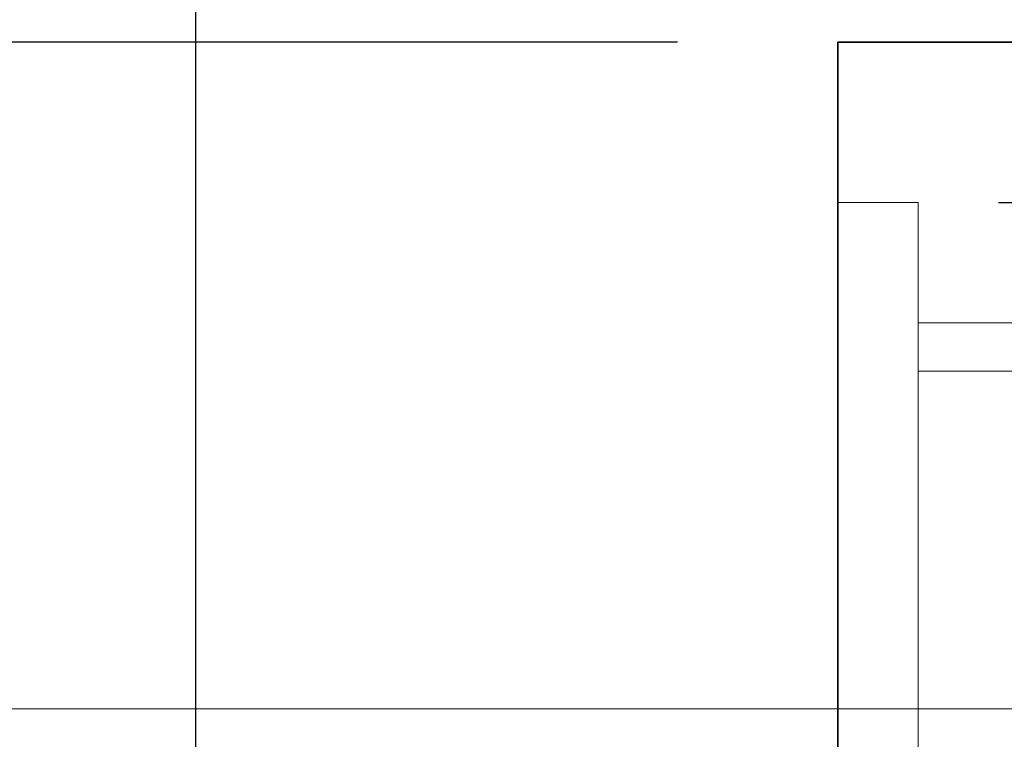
# Model space of a CAD drawing. Header units: metres. Extents: x -38 to 102, y -15 to 21.
# Tile 220 of 229: x 74.5774 to 74.7001, y 12.9726 to 13.0623. Entities that reach past the tile are written whole.
import ezdxf

# ---------------------------------------------------------------- set-up
doc = ezdxf.new("R2010")
doc.units = ezdxf.units.M
doc.header["$PDMODE"] = 65
for name, color, linetype, lineweight in [('XR$3$Перекрытие_ Сборный элемент', 7, 'Continuous', 35), ('XR$3$Размерная линия_ общее', 7, 'Continuous', 13), ('XR$4$Перекрытие_ Сборный элемент', 7, 'Continuous', 35), ('XR$4$Размерная линия_ общее', 7, 'Continuous', 13), ('XR$5$Текст_ примечание', 7, 'Continuous', 13), ('XR$6$Перекрытие_ Сборный элемент', 7, 'Continuous', 35), ('XR$6$Размерная линия_ общее', 7, 'Continuous', 13)]:
    doc.layers.add(name, color=color, linetype=linetype, lineweight=lineweight)
doc.styles.add('ISOCPEUR', font='txt')
doc.dimstyles.new('DIMSTYLE_11', dxfattribs={"dimtxt": 0.033, "dimasz": 0.0375, "dimexe": 0, "dimexo": 0, "dimgap": 0.0165, "dimtad": 2, "dimdec": 0, "dimlfac": 1000, "dimrnd": 1, "dimzin": 12, "dimdsep": 46, "dimtxsty": 'ISOCPEUR', "dimblk1": 'ALL_ML_STRICH', "dimblk2": 'ALL_ML_STRICH', "dimsah": 1, "dimcen": 0, "dimclrd": 7, "dimclre": 256, "dimclrt": 7, "dimadec": 0, "dimazin": 0, "dimtfac": 1, "dimtdec": 0, "dimtix": 1, "dimtmove": 2, "dimatfit": 3, "dimfxl": 0, "dimtvp": 1.2, "dimtzin": 0, "dimlwd": 0, "dimlwe": -3, "dimarcsym": 0})
doc.dimstyles.new('DIMSTYLE_30', dxfattribs={"dimtxt": 0.033, "dimasz": 0.0375, "dimexe": 0, "dimexo": 0, "dimgap": 0.0165, "dimtad": 2, "dimdec": 0, "dimlfac": 1000, "dimrnd": 5, "dimzin": 12, "dimdsep": 46, "dimtxsty": 'ISOCPEUR', "dimblk1": 'ALL_ML_STRICH', "dimblk2": 'ALL_ML_STRICH', "dimsah": 1, "dimcen": 0, "dimclrd": 7, "dimclre": 256, "dimclrt": 7, "dimadec": 0, "dimazin": 0, "dimtfac": 1, "dimtdec": 0, "dimtix": 1, "dimtmove": 2, "dimatfit": 3, "dimfxl": 0, "dimtzin": 0, "dimlwd": 0, "dimlwe": -3, "dimarcsym": 0})
doc.dimstyles.new('DIMSTYLE_8', dxfattribs={"dimtxt": 0.033, "dimasz": 0.0375, "dimexe": 0, "dimexo": 0, "dimgap": 0.0165, "dimtad": 2, "dimdec": 0, "dimlfac": 1000, "dimrnd": 1, "dimzin": 12, "dimdsep": 46, "dimtxsty": 'ISOCPEUR', "dimblk1": 'ALL_ML_STRICH', "dimblk2": 'ALL_ML_STRICH', "dimsah": 1, "dimcen": 0, "dimclrd": 7, "dimclre": 256, "dimclrt": 7, "dimadec": 0, "dimazin": 0, "dimtfac": 1, "dimtdec": 0, "dimtix": 1, "dimtmove": 2, "dimatfit": 3, "dimfxl": 0, "dimtzin": 0, "dimlwd": 0, "dimlwe": -3, "dimarcsym": 0})
pattern_1 = [(0, (0.21, 0.21), (0.105, 0.105), [0.105, -0.105]), (90, (0.21, 0.21), (-0.105, 0.105), [0.105, -0.105])]

# ---------------------------------------------------------------- blocks, each defined once
blk = doc.blocks.new('ALL_ML_STRICH')
at = {"color": 0, "linetype": 'ByBlock', "lineweight": -2}
for p, q in [((0, -0.5), (0, 0.5)), ((-0.3, -0.3), (0.3, 0.3)), ((-1, 0), (0.5, 0))]:
    blk.add_line(p, q, dxfattribs=at)
blk = doc.blocks.new('*D226')
at = {"layer": 'DEFPOINTS', "color": 7, "linetype": 'Continuous', "lineweight": 13, "transparency": 33554687}
for p in [(74.67936031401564, 13.05948562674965), (74.54217384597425, 12.93948562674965), (74.67936031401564, 12.93948562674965)]:
    blk.add_point(p, dxfattribs=at)
at = {"layer": 'XR$3$Размерная линия_ общее', "color": 253, "linetype": 'Continuous', "lineweight": -2, "true_color": 0xa0a0a0, "transparency": 33554687}
for p, q in [((74.65936031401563, 13.05948562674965), (74.54217384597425, 13.05948562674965)), ((74.65936031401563, 12.93948562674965), (74.54217384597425, 12.93948562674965))]:
    blk.add_line(p, q, dxfattribs=at)
at = {"layer": 'XR$3$Размерная линия_ общее', "color": 7, "linetype": 'Continuous', "lineweight": -2, "transparency": 33554687}
blk.add_line((74.54217384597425, 12.93948562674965), (74.54217384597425, 13.05948562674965), dxfattribs=at)
at = {"layer": 'XR$3$Размерная линия_ общее', "color": 7, "linetype": 'Continuous', "lineweight": 13, "transparency": 33554687, "xscale": 0.0375, "yscale": 0.0375, "zscale": 0.0375}
for p, rotation in [((74.54217384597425, 13.05948562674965), 90), ((74.54217384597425, 12.93948562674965), 270)]:
    blk.add_blockref('ALL_ML_STRICH', p, dxfattribs=dict(at, rotation=rotation))
at = {"layer": 'XR$3$Размерная линия_ общее', "color": 7, "linetype": 'Continuous', "lineweight": 13, "transparency": 33554687, "insert": (74.52067384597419, 13.00443562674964), "char_height": 0.033, "width": 0.099, "attachment_point": 5, "rotation": 90, "style": 'ISOCPEUR'}
blk.add_mtext('\\A1;{120}', dxfattribs=at)
blk = doc.blocks.new('СЛОЖНЫЙ_ОБЪЕКТ_38')
at = {"layer": 'XR$3$Перекрытие_ Сборный элемент', "color": 7, "linetype": 'Continuous', "lineweight": 13, "transparency": 33554687}
for points in [[(74.68936031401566, 12.93948562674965), (74.68936031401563, 13.03948562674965), (74.67936031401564, 13.03948562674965), (74.67936031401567, 12.93948562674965), (74.68936031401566, 12.93948562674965)], [(74.68936031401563, 13.02448562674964), (74.68936031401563, 13.01848562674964), (74.78936031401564, 13.01848562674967), (74.78936031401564, 13.02448562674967), (74.68936031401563, 13.02448562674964)], [(74.68936031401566, 12.95448562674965), (74.68936031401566, 12.96048562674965), (74.78936031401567, 12.96048562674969), (74.78936031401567, 12.95448562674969), (74.68936031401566, 12.95448562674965)]]:
    blk.add_lwpolyline(points, close=True, dxfattribs=at)
blk = doc.blocks.new('*D230')
at = {"layer": 'DEFPOINTS', "color": 7, "linetype": 'Continuous', "lineweight": 13, "transparency": 33554687}
for p in [(74.5993603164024, 13.11478406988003), (74.67936031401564, 13.04948562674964), (74.5993603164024, 12.89948562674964)]:
    blk.add_point(p, dxfattribs=at)
at = {"layer": 'XR$3$Размерная линия_ общее', "color": 253, "linetype": 'Continuous', "lineweight": -2, "true_color": 0xa0a0a0, "transparency": 33554687}
for p, q in [((74.5993603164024, 12.91948562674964), (74.5993603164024, 13.11478406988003)), ((74.67936031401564, 13.06948562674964), (74.67936031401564, 13.11478406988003))]:
    blk.add_line(p, q, dxfattribs=at)
at = {"layer": 'XR$3$Размерная линия_ общее', "color": 7, "linetype": 'Continuous', "lineweight": -2, "transparency": 33554687}
blk.add_line((74.5993603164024, 13.11478406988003), (74.67936031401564, 13.11478406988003), dxfattribs=at)
at = {"layer": 'XR$3$Размерная линия_ общее', "color": 7, "linetype": 'Continuous', "lineweight": 13, "transparency": 33554687, "xscale": 0.0375, "yscale": 0.0375, "zscale": 0.0375, "rotation": 180}
blk.add_blockref('ALL_ML_STRICH', (74.5993603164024, 13.11478406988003), dxfattribs=at)
at = {"layer": 'XR$3$Размерная линия_ общее', "color": 7, "linetype": 'Continuous', "lineweight": 13, "transparency": 33554687, "xscale": 0.0375, "yscale": 0.0375, "zscale": 0.0375}
blk.add_blockref('ALL_ML_STRICH', (74.67936031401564, 13.11478406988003), dxfattribs=at)
at = {"layer": 'XR$3$Размерная линия_ общее', "color": 7, "linetype": 'Continuous', "lineweight": 13, "transparency": 33554687, "insert": (74.64101031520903, 13.13628406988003), "char_height": 0.033, "width": 0.066, "attachment_point": 5, "style": 'ISOCPEUR'}
blk.add_mtext('\\A1;{80}', dxfattribs=at)
blk = doc.blocks.new('*D232')
at = {"layer": 'DEFPOINTS', "color": 7, "linetype": 'Continuous', "lineweight": 13, "transparency": 33554687}
for p in [(74.67936031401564, 13.05948562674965), (74.67936031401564, 13.03948562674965), (74.75239396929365, 13.03948562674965)]:
    blk.add_point(p, dxfattribs=at)
at = {"layer": 'XR$3$Размерная линия_ общее', "color": 253, "linetype": 'Continuous', "lineweight": -2, "true_color": 0xa0a0a0, "transparency": 33554687}
for p, q in [((74.69936031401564, 13.05948562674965), (74.75239396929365, 13.05948562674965)), ((74.69936031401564, 13.03948562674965), (74.75239396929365, 13.03948562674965))]:
    blk.add_line(p, q, dxfattribs=at)
at = {"layer": 'XR$3$Размерная линия_ общее', "color": 7, "linetype": 'Continuous', "lineweight": -2, "transparency": 33554687}
blk.add_line((74.75239396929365, 13.03948562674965), (74.75239396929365, 13.05948562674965), dxfattribs=at)
at = {"layer": 'XR$3$Размерная линия_ общее', "color": 7, "linetype": 'Continuous', "lineweight": 13, "transparency": 33554687, "xscale": 0.0375, "yscale": 0.0375, "zscale": 0.0375}
for p, rotation in [((74.75239396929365, 13.05948562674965), 90), ((74.75239396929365, 13.03948562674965), 270)]:
    blk.add_blockref('ALL_ML_STRICH', p, dxfattribs=dict(at, rotation=rotation))
at = {"layer": 'XR$3$Размерная линия_ общее', "color": 7, "linetype": 'Continuous', "lineweight": 13, "transparency": 33554687, "insert": (74.73080474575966, 13.08770164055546), "char_height": 0.033, "width": 0.066, "attachment_point": 5, "rotation": 90, "style": 'ISOCPEUR'}
blk.add_mtext('\\A1;{20}', dxfattribs=at)
blk = doc.blocks.new('*D557')
at = {"layer": 'DEFPOINTS', "color": 7, "linetype": 'Continuous', "lineweight": 13, "transparency": 33554687}
for p in [(74.67936031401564, 13.05948562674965), (74.54217384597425, 12.93948562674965), (74.67936031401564, 12.93948562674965)]:
    blk.add_point(p, dxfattribs=at)
at = {"layer": 'XR$4$Размерная линия_ общее', "color": 253, "linetype": 'Continuous', "lineweight": -2, "true_color": 0xa0a0a0, "transparency": 33554687}
for p, q in [((74.65936031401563, 13.05948562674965), (74.54217384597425, 13.05948562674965)), ((74.65936031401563, 12.93948562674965), (74.54217384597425, 12.93948562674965))]:
    blk.add_line(p, q, dxfattribs=at)
at = {"layer": 'XR$4$Размерная линия_ общее', "color": 7, "linetype": 'Continuous', "lineweight": -2, "transparency": 33554687}
blk.add_line((74.54217384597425, 12.93948562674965), (74.54217384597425, 13.05948562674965), dxfattribs=at)
at = {"layer": 'XR$4$Размерная линия_ общее', "color": 7, "linetype": 'Continuous', "lineweight": 13, "transparency": 33554687, "xscale": 0.0375, "yscale": 0.0375, "zscale": 0.0375}
for p, rotation in [((74.54217384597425, 13.05948562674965), 90), ((74.54217384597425, 12.93948562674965), 270)]:
    blk.add_blockref('ALL_ML_STRICH', p, dxfattribs=dict(at, rotation=rotation))
at = {"layer": 'XR$4$Размерная линия_ общее', "color": 7, "linetype": 'Continuous', "lineweight": 13, "transparency": 33554687, "insert": (74.52067384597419, 13.00443562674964), "char_height": 0.033, "width": 0.099, "attachment_point": 5, "rotation": 90, "style": 'ISOCPEUR'}
blk.add_mtext('\\A1;{120}', dxfattribs=at)
blk = doc.blocks.new('СЛОЖНЫЙ_ОБЪЕКТ_79')
at = {"layer": 'XR$4$Перекрытие_ Сборный элемент', "color": 7, "linetype": 'Continuous', "lineweight": 13, "transparency": 33554687}
for points in [[(74.68936031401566, 12.93948562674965), (74.68936031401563, 13.03948562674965), (74.67936031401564, 13.03948562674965), (74.67936031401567, 12.93948562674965), (74.68936031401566, 12.93948562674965)], [(74.68936031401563, 13.02448562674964), (74.68936031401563, 13.01848562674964), (74.78936031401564, 13.01848562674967), (74.78936031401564, 13.02448562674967), (74.68936031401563, 13.02448562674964)], [(74.68936031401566, 12.95448562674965), (74.68936031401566, 12.96048562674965), (74.78936031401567, 12.96048562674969), (74.78936031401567, 12.95448562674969), (74.68936031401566, 12.95448562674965)]]:
    blk.add_lwpolyline(points, close=True, dxfattribs=at)
blk = doc.blocks.new('*D561')
at = {"layer": 'DEFPOINTS', "color": 7, "linetype": 'Continuous', "lineweight": 13, "transparency": 33554687}
for p in [(74.5993603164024, 13.11478406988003), (74.67936031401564, 13.04948562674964), (74.5993603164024, 12.89948562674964)]:
    blk.add_point(p, dxfattribs=at)
at = {"layer": 'XR$4$Размерная линия_ общее', "color": 253, "linetype": 'Continuous', "lineweight": -2, "true_color": 0xa0a0a0, "transparency": 33554687}
for p, q in [((74.5993603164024, 12.91948562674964), (74.5993603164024, 13.11478406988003)), ((74.67936031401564, 13.06948562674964), (74.67936031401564, 13.11478406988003))]:
    blk.add_line(p, q, dxfattribs=at)
at = {"layer": 'XR$4$Размерная линия_ общее', "color": 7, "linetype": 'Continuous', "lineweight": -2, "transparency": 33554687}
blk.add_line((74.5993603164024, 13.11478406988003), (74.67936031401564, 13.11478406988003), dxfattribs=at)
at = {"layer": 'XR$4$Размерная линия_ общее', "color": 7, "linetype": 'Continuous', "lineweight": 13, "transparency": 33554687, "xscale": 0.0375, "yscale": 0.0375, "zscale": 0.0375, "rotation": 180}
blk.add_blockref('ALL_ML_STRICH', (74.5993603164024, 13.11478406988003), dxfattribs=at)
at = {"layer": 'XR$4$Размерная линия_ общее', "color": 7, "linetype": 'Continuous', "lineweight": 13, "transparency": 33554687, "xscale": 0.0375, "yscale": 0.0375, "zscale": 0.0375}
blk.add_blockref('ALL_ML_STRICH', (74.67936031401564, 13.11478406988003), dxfattribs=at)
at = {"layer": 'XR$4$Размерная линия_ общее', "color": 7, "linetype": 'Continuous', "lineweight": 13, "transparency": 33554687, "insert": (74.64101031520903, 13.13628406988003), "char_height": 0.033, "width": 0.066, "attachment_point": 5, "style": 'ISOCPEUR'}
blk.add_mtext('\\A1;{80}', dxfattribs=at)
blk = doc.blocks.new('*D562')
at = {"layer": 'DEFPOINTS', "color": 7, "linetype": 'Continuous', "lineweight": 13, "transparency": 33554687}
for p in [(74.67936031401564, 13.05948562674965), (74.67936031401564, 13.03948562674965), (74.75239396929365, 13.03948562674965)]:
    blk.add_point(p, dxfattribs=at)
at = {"layer": 'XR$4$Размерная линия_ общее', "color": 253, "linetype": 'Continuous', "lineweight": -2, "true_color": 0xa0a0a0, "transparency": 33554687}
for p, q in [((74.69936031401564, 13.05948562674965), (74.75239396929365, 13.05948562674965)), ((74.69936031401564, 13.03948562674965), (74.75239396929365, 13.03948562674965))]:
    blk.add_line(p, q, dxfattribs=at)
at = {"layer": 'XR$4$Размерная линия_ общее', "color": 7, "linetype": 'Continuous', "lineweight": -2, "transparency": 33554687}
blk.add_line((74.75239396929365, 13.03948562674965), (74.75239396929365, 13.05948562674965), dxfattribs=at)
at = {"layer": 'XR$4$Размерная линия_ общее', "color": 7, "linetype": 'Continuous', "lineweight": 13, "transparency": 33554687, "xscale": 0.0375, "yscale": 0.0375, "zscale": 0.0375}
for p, rotation in [((74.75239396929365, 13.05948562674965), 90), ((74.75239396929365, 13.03948562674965), 270)]:
    blk.add_blockref('ALL_ML_STRICH', p, dxfattribs=dict(at, rotation=rotation))
at = {"layer": 'XR$4$Размерная линия_ общее', "color": 7, "linetype": 'Continuous', "lineweight": 13, "transparency": 33554687, "insert": (74.73080474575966, 13.08770164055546), "char_height": 0.033, "width": 0.066, "attachment_point": 5, "rotation": 90, "style": 'ISOCPEUR'}
blk.add_mtext('\\A1;{20}', dxfattribs=at)
blk = doc.blocks.new('*D894')
at = {"layer": 'DEFPOINTS', "color": 7, "linetype": 'Continuous', "lineweight": 13, "transparency": 33554687}
for p in [(74.67936031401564, 13.05948562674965), (74.54217384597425, 12.93948562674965), (74.67936031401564, 12.93948562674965)]:
    blk.add_point(p, dxfattribs=at)
at = {"layer": 'XR$6$Размерная линия_ общее', "color": 253, "linetype": 'Continuous', "lineweight": -2, "true_color": 0xa0a0a0, "transparency": 33554687}
for p, q in [((74.65936031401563, 13.05948562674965), (74.54217384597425, 13.05948562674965)), ((74.65936031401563, 12.93948562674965), (74.54217384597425, 12.93948562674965))]:
    blk.add_line(p, q, dxfattribs=at)
at = {"layer": 'XR$6$Размерная линия_ общее', "color": 7, "linetype": 'Continuous', "lineweight": -2, "transparency": 33554687}
blk.add_line((74.54217384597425, 12.93948562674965), (74.54217384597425, 13.05948562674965), dxfattribs=at)
at = {"layer": 'XR$6$Размерная линия_ общее', "color": 7, "linetype": 'Continuous', "lineweight": 13, "transparency": 33554687, "xscale": 0.0375, "yscale": 0.0375, "zscale": 0.0375}
for p, rotation in [((74.54217384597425, 13.05948562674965), 90), ((74.54217384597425, 12.93948562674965), 270)]:
    blk.add_blockref('ALL_ML_STRICH', p, dxfattribs=dict(at, rotation=rotation))
at = {"layer": 'XR$6$Размерная линия_ общее', "color": 7, "linetype": 'Continuous', "lineweight": 13, "transparency": 33554687, "insert": (74.52067384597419, 13.00443562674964), "char_height": 0.033, "width": 0.099, "attachment_point": 5, "rotation": 90, "style": 'ISOCPEUR'}
blk.add_mtext('\\A1;{120}', dxfattribs=at)
blk = doc.blocks.new('СЛОЖНЫЙ_ОБЪЕКТ_121')
at = {"layer": 'XR$6$Перекрытие_ Сборный элемент', "color": 7, "linetype": 'Continuous', "lineweight": 13, "transparency": 33554687}
for points in [[(74.68936031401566, 12.93948562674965), (74.68936031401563, 13.03948562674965), (74.67936031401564, 13.03948562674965), (74.67936031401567, 12.93948562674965), (74.68936031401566, 12.93948562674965)], [(74.68936031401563, 13.02448562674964), (74.68936031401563, 13.01848562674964), (74.78936031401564, 13.01848562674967), (74.78936031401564, 13.02448562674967), (74.68936031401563, 13.02448562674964)], [(74.68936031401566, 12.95448562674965), (74.68936031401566, 12.96048562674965), (74.78936031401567, 12.96048562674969), (74.78936031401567, 12.95448562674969), (74.68936031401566, 12.95448562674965)]]:
    blk.add_lwpolyline(points, close=True, dxfattribs=at)
blk = doc.blocks.new('*D898')
at = {"layer": 'DEFPOINTS', "color": 7, "linetype": 'Continuous', "lineweight": 13, "transparency": 33554687}
for p in [(74.5993603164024, 13.11478406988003), (74.67936031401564, 13.04948562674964), (74.5993603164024, 12.89948562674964)]:
    blk.add_point(p, dxfattribs=at)
at = {"layer": 'XR$6$Размерная линия_ общее', "color": 253, "linetype": 'Continuous', "lineweight": -2, "true_color": 0xa0a0a0, "transparency": 33554687}
for p, q in [((74.5993603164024, 12.91948562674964), (74.5993603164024, 13.11478406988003)), ((74.67936031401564, 13.06948562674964), (74.67936031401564, 13.11478406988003))]:
    blk.add_line(p, q, dxfattribs=at)
at = {"layer": 'XR$6$Размерная линия_ общее', "color": 7, "linetype": 'Continuous', "lineweight": -2, "transparency": 33554687}
blk.add_line((74.5993603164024, 13.11478406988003), (74.67936031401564, 13.11478406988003), dxfattribs=at)
at = {"layer": 'XR$6$Размерная линия_ общее', "color": 7, "linetype": 'Continuous', "lineweight": 13, "transparency": 33554687, "xscale": 0.0375, "yscale": 0.0375, "zscale": 0.0375, "rotation": 180}
blk.add_blockref('ALL_ML_STRICH', (74.5993603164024, 13.11478406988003), dxfattribs=at)
at = {"layer": 'XR$6$Размерная линия_ общее', "color": 7, "linetype": 'Continuous', "lineweight": 13, "transparency": 33554687, "xscale": 0.0375, "yscale": 0.0375, "zscale": 0.0375}
blk.add_blockref('ALL_ML_STRICH', (74.67936031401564, 13.11478406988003), dxfattribs=at)
at = {"layer": 'XR$6$Размерная линия_ общее', "color": 7, "linetype": 'Continuous', "lineweight": 13, "transparency": 33554687, "insert": (74.64101031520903, 13.13628406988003), "char_height": 0.033, "width": 0.066, "attachment_point": 5, "style": 'ISOCPEUR'}
blk.add_mtext('\\A1;{80}', dxfattribs=at)
blk = doc.blocks.new('*D899')
at = {"layer": 'DEFPOINTS', "color": 7, "linetype": 'Continuous', "lineweight": 13, "transparency": 33554687}
for p in [(74.67936031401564, 13.05948562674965), (74.67936031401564, 13.03948562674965), (74.75239396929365, 13.03948562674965)]:
    blk.add_point(p, dxfattribs=at)
at = {"layer": 'XR$6$Размерная линия_ общее', "color": 253, "linetype": 'Continuous', "lineweight": -2, "true_color": 0xa0a0a0, "transparency": 33554687}
for p, q in [((74.69936031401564, 13.05948562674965), (74.75239396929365, 13.05948562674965)), ((74.69936031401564, 13.03948562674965), (74.75239396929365, 13.03948562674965))]:
    blk.add_line(p, q, dxfattribs=at)
at = {"layer": 'XR$6$Размерная линия_ общее', "color": 7, "linetype": 'Continuous', "lineweight": -2, "transparency": 33554687}
blk.add_line((74.75239396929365, 13.03948562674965), (74.75239396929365, 13.05948562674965), dxfattribs=at)
at = {"layer": 'XR$6$Размерная линия_ общее', "color": 7, "linetype": 'Continuous', "lineweight": 13, "transparency": 33554687, "xscale": 0.0375, "yscale": 0.0375, "zscale": 0.0375}
for p, rotation in [((74.75239396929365, 13.05948562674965), 90), ((74.75239396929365, 13.03948562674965), 270)]:
    blk.add_blockref('ALL_ML_STRICH', p, dxfattribs=dict(at, rotation=rotation))
at = {"layer": 'XR$6$Размерная линия_ общее', "color": 7, "linetype": 'Continuous', "lineweight": 13, "transparency": 33554687, "insert": (74.73080474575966, 13.08770164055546), "char_height": 0.033, "width": 0.066, "attachment_point": 5, "rotation": 90, "style": 'ISOCPEUR'}
blk.add_mtext('\\A1;{20}', dxfattribs=at)

msp = doc.modelspace()

# ---------------------------------------------------------------- hatches: boundary and pattern name
at = {"linetype": 'Continuous', "lineweight": 13, "transparency": 33554687}
h = msp.add_hatch(dxfattribs=at)
h.set_pattern_fill('____', scale=0.105, style=0, pattern_type=2)
h.set_pattern_definition(pattern_1)
h.paths.add_polyline_path([(74.67936031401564, 12.93948562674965), (74.5993603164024, 12.89948562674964), (74.5993603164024, 12.69948562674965), (74.8993603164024, 12.69948562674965), (74.8993603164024, 12.85948562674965), (75.22301208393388, 12.85948562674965), (75.22301208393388, 13.05948562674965), (74.67936031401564, 13.05948562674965)], flags=0)
h = msp.add_hatch(dxfattribs=at)
h.set_pattern_fill('____', scale=0.105, style=0, pattern_type=2)
h.set_pattern_definition(pattern_1)
h.paths.add_polyline_path([(74.67936031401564, 12.93948562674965), (74.5993603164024, 12.89948562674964), (74.5993603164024, 12.69948562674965), (74.8993603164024, 12.69948562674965), (74.8993603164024, 12.85948562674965), (75.22301208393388, 12.85948562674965), (75.22301208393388, 13.05948562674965), (74.67936031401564, 13.05948562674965)], flags=0)
h = msp.add_hatch(dxfattribs=at)
h.set_pattern_fill('____', scale=0.105, style=0, pattern_type=2)
h.set_pattern_definition(pattern_1)
h.paths.add_polyline_path([(74.67936031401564, 12.93948562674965), (74.5993603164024, 12.89948562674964), (74.5993603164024, 12.69948562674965), (74.8993603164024, 12.69948562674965), (74.8993603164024, 12.85948562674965), (75.22301208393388, 12.85948562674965), (75.22301208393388, 13.05948562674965), (74.67936031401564, 13.05948562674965)], flags=0)

# ---------------------------------------------------------------- linework, layer by layer
at = {"color": 7, "linetype": 'Continuous', "lineweight": 35, "transparency": 33554687}
for p, q in [((75.22301208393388, 13.05948562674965), (74.67936031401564, 13.05948562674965)), ((74.67936031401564, 13.05948562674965), (74.67936031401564, 12.93948562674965)), ((75.22301208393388, 13.05948562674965), (74.67936031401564, 13.05948562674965)), ((74.67936031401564, 13.05948562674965), (74.67936031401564, 12.93948562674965)), ((75.22301208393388, 13.05948562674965), (74.67936031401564, 13.05948562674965)), ((74.67936031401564, 13.05948562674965), (74.67936031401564, 12.93948562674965))]:
    msp.add_line(p, q, dxfattribs=at)
at = {"layer": 'XR$5$Текст_ примечание', "color": 7, "linetype": 'Continuous', "lineweight": 13, "transparency": 33554687}
msp.add_line((88.97573211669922, 12.97641302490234), (70.47573211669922, 12.97641302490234), dxfattribs=at)

# ---------------------------------------------------------------- block references
at = {"layer": 'XR$3$Перекрытие_ Сборный элемент', "color": 7, "linetype": 'Continuous', "lineweight": 13, "transparency": 33554687}
msp.add_blockref('СЛОЖНЫЙ_ОБЪЕКТ_38', (0, 0), dxfattribs=at)
at = {"layer": 'XR$4$Перекрытие_ Сборный элемент', "color": 7, "linetype": 'Continuous', "lineweight": 13, "transparency": 33554687}
msp.add_blockref('СЛОЖНЫЙ_ОБЪЕКТ_79', (0, 0), dxfattribs=at)
at = {"layer": 'XR$6$Перекрытие_ Сборный элемент', "color": 7, "linetype": 'Continuous', "lineweight": 13, "transparency": 33554687}
msp.add_blockref('СЛОЖНЫЙ_ОБЪЕКТ_121', (0, 0), dxfattribs=at)

# ---------------------------------------------------------------- dimensions: what is measured, and where the dimension line sits
at = {"layer": 'XR$3$Размерная линия_ общее', "color": 7, "linetype": 'Continuous', "lineweight": 13, "transparency": 33554687}
dim = msp.add_linear_dim(base=(74.67936031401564, 13.11478406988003), p1=(74.5993603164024, 12.91948562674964), p2=(74.67936031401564, 13.06948562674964), dimstyle='DIMSTYLE_8', override={"dimpost": '<>', "dimclrd": 7, "dimclre": 253, "dimclrt": 7, "dimlwd": 0, "dimlwe": 65533}, dxfattribs=at)
dim.commit()
dim.dimension.update_dxf_attribs({"geometry": '*D230', "text_midpoint": (74.64101031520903, 13.13628406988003), "dimtype": 160})
for base, p1, p2, dimstyle, picture, middle in [((74.75239396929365, 13.05948562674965), (74.69936031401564, 13.03948562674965), (74.69936031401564, 13.05948562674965), 'DIMSTYLE_11', '*D232', (74.73080474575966, 13.08770164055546)), ((74.54217384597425, 13.05948562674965), (74.65936031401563, 12.93948562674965), (74.65936031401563, 13.05948562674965), 'DIMSTYLE_30', '*D226', (74.52067384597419, 13.00443562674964))]:
    dim = msp.add_linear_dim(base=base, p1=p1, p2=p2, angle=90, dimstyle=dimstyle, override={"dimpost": '<>', "dimclrd": 7, "dimclre": 253, "dimclrt": 7, "dimlwd": 0, "dimlwe": 65533}, dxfattribs=at)
    dim.commit()
    dim.dimension.update_dxf_attribs({"geometry": picture, "text_midpoint": middle, "dimtype": 160})
at = {"layer": 'XR$4$Размерная линия_ общее', "color": 7, "linetype": 'Continuous', "lineweight": 13, "transparency": 33554687}
dim = msp.add_linear_dim(base=(74.67936031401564, 13.11478406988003), p1=(74.5993603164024, 12.91948562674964), p2=(74.67936031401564, 13.06948562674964), dimstyle='DIMSTYLE_8', override={"dimpost": '<>', "dimclrd": 7, "dimclre": 253, "dimclrt": 7, "dimlwd": 0, "dimlwe": 65533}, dxfattribs=at)
dim.commit()
dim.dimension.update_dxf_attribs({"geometry": '*D561', "text_midpoint": (74.64101031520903, 13.13628406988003), "dimtype": 160})
for base, p1, p2, dimstyle, picture, middle in [((74.75239396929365, 13.05948562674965), (74.69936031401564, 13.03948562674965), (74.69936031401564, 13.05948562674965), 'DIMSTYLE_11', '*D562', (74.73080474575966, 13.08770164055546)), ((74.54217384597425, 13.05948562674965), (74.65936031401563, 12.93948562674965), (74.65936031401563, 13.05948562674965), 'DIMSTYLE_30', '*D557', (74.52067384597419, 13.00443562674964))]:
    dim = msp.add_linear_dim(base=base, p1=p1, p2=p2, angle=90, dimstyle=dimstyle, override={"dimpost": '<>', "dimclrd": 7, "dimclre": 253, "dimclrt": 7, "dimlwd": 0, "dimlwe": 65533}, dxfattribs=at)
    dim.commit()
    dim.dimension.update_dxf_attribs({"geometry": picture, "text_midpoint": middle, "dimtype": 160})
at = {"layer": 'XR$6$Размерная линия_ общее', "color": 7, "linetype": 'Continuous', "lineweight": 13, "transparency": 33554687}
dim = msp.add_linear_dim(base=(74.67936031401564, 13.11478406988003), p1=(74.5993603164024, 12.91948562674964), p2=(74.67936031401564, 13.06948562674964), dimstyle='DIMSTYLE_8', override={"dimpost": '<>', "dimclrd": 7, "dimclre": 253, "dimclrt": 7, "dimlwd": 0, "dimlwe": 65533}, dxfattribs=at)
dim.commit()
dim.dimension.update_dxf_attribs({"geometry": '*D898', "text_midpoint": (74.64101031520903, 13.13628406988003), "dimtype": 160})
for base, p1, p2, dimstyle, picture, middle in [((74.75239396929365, 13.05948562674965), (74.69936031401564, 13.03948562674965), (74.69936031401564, 13.05948562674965), 'DIMSTYLE_11', '*D899', (74.73080474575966, 13.08770164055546)), ((74.54217384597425, 13.05948562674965), (74.65936031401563, 12.93948562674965), (74.65936031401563, 13.05948562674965), 'DIMSTYLE_30', '*D894', (74.52067384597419, 13.00443562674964))]:
    dim = msp.add_linear_dim(base=base, p1=p1, p2=p2, angle=90, dimstyle=dimstyle, override={"dimpost": '<>', "dimclrd": 7, "dimclre": 253, "dimclrt": 7, "dimlwd": 0, "dimlwe": 65533}, dxfattribs=at)
    dim.commit()
    dim.dimension.update_dxf_attribs({"geometry": picture, "text_midpoint": middle, "dimtype": 160})

doc.saveas('drawing.dxf')
